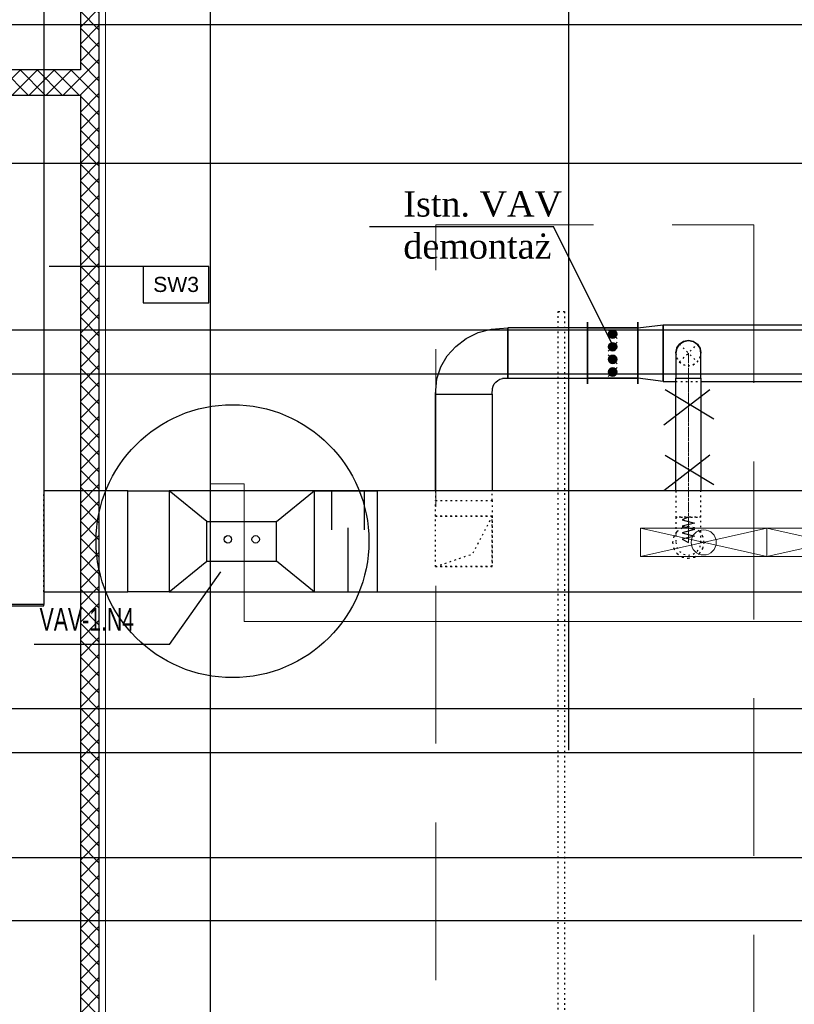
# Model space of a CAD drawing. Header units: centimetres. Extents: x -149939 to 48626, y -46000 to 152985.
# Tile 53 of 256: x -56891 to -50750, y 46336 to 54138. Entities that reach past the tile are written whole.
import ezdxf

# ---------------------------------------------------------------- set-up
doc = ezdxf.new("R2010")
doc.units = ezdxf.units.CM
doc.header["$LTSCALE"] = 50
doc.header["$PDMODE"] = 35
doc.header["$PDSIZE"] = 0.1
for name, pattern in [('Balustrady$0$DASHED', [0.75, 0.5, -0.25]), ('CADVENT_CENTERLINE', [9.9, 7.4, -1, 0.5, -1]), ('CADVENT_HIDDEN', [0.8, 0.25, -0.55]), ('Kondygnacja  -0_5$0$HIDDEN', [9.525, 6.35, -3.175]), ('Kondygnacja  -0_5$0$HIDDEN2', [4.7625, 3.175, -1.5875]), ('Osie rzutów$0$DASHDOT2', [12.7, 6.35, -3.175, 0, -3.175])]:
    doc.linetypes.add(name, pattern=pattern)
doc.layers.get('0').update_dxf_attribs({"color": 8})
doc.layers.get('DEFPOINTS').update_dxf_attribs({"color": 8})
for name, color, linetype in [('01-103-Went PP_poziom-0_5$0$L_Nawiew', 7, 'Continuous'), ('ARCH_WIDOK_KONSTRUKCJA', 8, 'Continuous'), ('bgde-nawiewDETAILS', 1, 'Continuous'), ('bgde-nawiewEXP', 7, 'Continuous'), ('bgde-nawiewHIDDEN', 250, 'Continuous'), ('bgde_VAV', 7, 'Continuous'), ('IS_zmiany 2024', 1, 'Continuous'), ('Kondygnacja  -0_5$0$ARCH_GK', 8, 'Continuous'), ('Kondygnacja  -0_5$0$ARCH_INFO_OPISY_PRZEGRODY', 8, 'Continuous'), ('Kondygnacja  -0_5$0$ARCH_KONSTR_POWYŻEJ RZUTU', 8, 'Kondygnacja  -0_5$0$HIDDEN'), ('Kondygnacja  -0_5$0$ARCH_KONSTR_POWYŻEJ RZUTU_IST', 8, 'Kondygnacja  -0_5$0$HIDDEN2'), ('Osie rzutów$0$ARCH_INFO_OSIE_IST', 8, 'Osie rzutów$0$DASHDOT2'), ('Osie rzutów$0$ARCH_INFO_OSIE_OPISY_IST', 8, 'Continuous')]:
    doc.layers.add(name, color=color, linetype=linetype)
for name, color, linetype, lineweight in [('bgde-nawiewCEN', 7, 'Continuous', 13), ('bgde_nawiewnik', 11, 'Continuous', 5), ('Kondygnacja  -0_5$0$ARCH_INFO_WYMIARY', 8, 'Continuous', 9), ('Kondygnacja  -0_5$0$ARCH_WIDOK', 8, 'Continuous', 13), ('RFCU', 6, 'Continuous', 30)]:
    doc.layers.add(name, color=color, linetype=linetype, lineweight=lineweight)
doc.styles.add('Kondygnacja  -0_5$0$Arial', font='ARIAL.TTF')
doc.styles.add('Kondygnacja  -0_5$0$Romans', font='Romans.shx', dxfattribs={"width": 0.7})
doc.dimstyles.new('Kondygnacja  -0_5$0$Wymiary 1-100', dxfattribs={"dimtxt": 12, "dimasz": 10, "dimexe": 5, "dimexo": 0, "dimgap": 4, "dimtad": 1, "dimrnd": 0.5, "dimzin": 12, "dimdsep": 46, "dimtxsty": 'Kondygnacja  -0_5$0$Romans', "dimblk": 'Kondygnacja  -0_5$0$_Oblique', "dimcen": 10, "dimdle": 10, "dimclrt": 55, "dimazin": 0, "dimtfac": 1, "dimtmove": 1, "dimatfit": 3, "dimfxl": 8, "dimfxlon": 1, "dimtolj": 1, "dimtzin": 0, "dimarcsym": 0})

# ---------------------------------------------------------------- blocks, each defined once
blk = doc.blocks.new('Osie rzutów')
at = {"layer": 'Osie rzutów$0$ARCH_INFO_OSIE_IST', "ltscale": 10}
for p, q in [((6860, 12510), (6860, 4623.26)), ((4436.04, 9800), (15156.54, 9800)), ((4436.04, 9200), (15156.54, 9200))]:
    blk.add_line(p, q, dxfattribs=at)
blk = doc.blocks.new('Kondygnacja  -0_5$0$_Oblique')
at = {"color": 0, "linetype": 'ByBlock', "lineweight": -2}
blk.add_line((-0.5, -0.5), (0.5, 0.5), dxfattribs=at)
blk = doc.blocks.new('*D147')
at = {"layer": 'DEFPOINTS', "color": 0}
for p in [(5845, 52950), (6165.9, 52950), (-62690, 50660)]:
    blk.add_point(p, dxfattribs=at)
at = {"layer": 'Kondygnacja  -0_5$0$ARCH_INFO_WYMIARY', "color": 0, "lineweight": -2}
for p, q in [((6157.9, 52950), (6170.9, 52950)), ((6165.9, 50650), (6165.9, 52960)), ((6157.9, 50660), (6170.9, 50660))]:
    blk.add_line(p, q, dxfattribs=at)
at = {"layer": 'Kondygnacja  -0_5$0$ARCH_INFO_WYMIARY', "color": 0, "linetype": 'ByBlock', "lineweight": -2, "xscale": 10, "yscale": 10, "zscale": 10}
for p, rotation in [((6165.9, 52950), 90), ((6165.9, 50660), 270)]:
    blk.add_blockref('Kondygnacja  -0_5$0$_Oblique', p, dxfattribs=dict(at, rotation=rotation))
at = {"layer": 'Kondygnacja  -0_5$0$ARCH_INFO_WYMIARY', "color": 55, "insert": (6155.9, 51805), "char_height": 12, "attachment_point": 5, "rotation": 90, "style": 'Kondygnacja  -0_5$0$Romans'}
blk.add_mtext('\\A1;2290', dxfattribs=at)
blk = doc.blocks.new('*D148')
at = {"layer": 'DEFPOINTS', "color": 0}
for p in [(-59190, 47690), (5862.4, 47690), (6190, 43700)]:
    blk.add_point(p, dxfattribs=at)
at = {"layer": 'Kondygnacja  -0_5$0$ARCH_INFO_WYMIARY', "color": 0, "lineweight": -2}
for p, q in [((5854.4, 47690), (5867.4, 47690)), ((5862.4, 43690), (5862.4, 47700)), ((5870.4, 43700), (5857.4, 43700))]:
    blk.add_line(p, q, dxfattribs=at)
at = {"layer": 'Kondygnacja  -0_5$0$ARCH_INFO_WYMIARY', "color": 0, "linetype": 'ByBlock', "lineweight": -2, "xscale": 10, "yscale": 10, "zscale": 10}
for p, rotation in [((5862.4, 47690), 90), ((5862.4, 43700), 270)]:
    blk.add_blockref('Kondygnacja  -0_5$0$_Oblique', p, dxfattribs=dict(at, rotation=rotation))
at = {"layer": 'Kondygnacja  -0_5$0$ARCH_INFO_WYMIARY', "color": 55, "insert": (5852.4, 45695), "char_height": 12, "attachment_point": 5, "rotation": 90, "style": 'Kondygnacja  -0_5$0$Romans'}
blk.add_mtext('\\A1;3990', dxfattribs=at)
blk = doc.blocks.new('Kondygnacja  -0_5$0$konstrukcja istniejąca -0.5')
at = {"layer": 'Kondygnacja  -0_5$0$ARCH_KONSTR_POWYŻEJ RZUTU_IST', "ltscale": 10, "elevation": 0}
blk.add_lwpolyline([(7382, 9632.89), (6338.46, 9632.89), (6338.46, 9667.89), (7382, 9667.89)], dxfattribs=at)
at = {"layer": 'Kondygnacja  -0_5$0$ARCH_KONSTR_POWYŻEJ RZUTU_IST', "ltscale": 10}
blk.add_lwpolyline([(7382, 9332.89), (6338.46, 9332.89), (6338.46, 9367.89), (7382, 9367.89)], dxfattribs=at)
blk = doc.blocks.new('*U490')
at = {"linetype": 'Continuous'}
for p, q in [((-35.4, 200, -185.4), (35.4, 200, -114.6)), ((35.4, 200, -85.4), (-35.4, 200, -14.6)), ((-35.4, 200, 14.6), (35.4, 200, 85.4)), ((35.4, 200, 114.6), (-35.4, 200, 185.4)), ((-35.4, 185.4, 200), (35.4, 114.6, 200)), ((35.4, 114.6, -200), (-35.4, 185.4, -200)), ((0, 200, -150), (-32, 200, -150)), ((0, 200, -50), (-32, 200, -50)), ((0, 200, 50), (-32, 200, 50)), ((0, 200, 150), (-32, 200, 150)), ((0, 200, -150), (-30.4, 200, -159.9)), ((0, 200, -150), (-30.4, 200, -140.1)), ((0, 200, -50), (-30.4, 200, -59.9)), ((0, 200, -50), (-30.4, 200, -40.1)), ((0, 200, 50), (-30.4, 200, 40.1)), ((0, 200, 50), (-30.4, 200, 59.9)), ((0, 200, 150), (-30.4, 200, 140.1)), ((0, 200, 150), (-30.4, 200, 159.9)), ((0, 150, 200), (-30.4, 159.9, 200)), ((0, 150, -200), (-30.4, 159.9, -200)), ((0, 200, -150), (-25.9, 200, -168.8)), ((0, 200, -150), (-25.9, 200, -131.2)), ((0, 200, -50), (-25.9, 200, -68.8)), ((0, 200, -50), (-25.9, 200, -31.2)), ((0, 200, 50), (-25.9, 200, 31.2)), ((0, 200, 50), (-25.9, 200, 68.8)), ((0, 200, 150), (-25.9, 200, 131.2)), ((0, 200, 150), (-25.9, 200, 168.8)), ((0, 150, 200), (-25.9, 168.8, 200)), ((0, 150, -200), (-25.9, 168.8, -200)), ((0, 200, -150), (-18.8, 200, -175.9)), ((0, 200, -150), (-18.8, 200, -124.1)), ((0, 200, -50), (-18.8, 200, -75.9)), ((0, 200, -50), (-18.8, 200, -24.1)), ((0, 200, 50), (-18.8, 200, 24.1)), ((0, 200, 50), (-18.8, 200, 75.9)), ((0, 200, 150), (-18.8, 200, 124.1)), ((0, 200, 150), (-18.8, 200, 175.9)), ((0, 150, 200), (-18.8, 175.9, 200)), ((0, 150, -200), (-18.8, 175.9, -200)), ((0, 200, -150), (-9.9, 200, -180.4)), ((0, 200, -150), (-9.9, 200, -119.6)), ((0, 200, -50), (-9.9, 200, -80.4)), ((0, 200, -50), (-9.9, 200, -19.6)), ((0, 200, 50), (-9.9, 200, 19.6)), ((0, 200, 50), (-9.9, 200, 80.4)), ((0, 200, 150), (-9.9, 200, 119.6)), ((0, 200, 150), (-9.9, 200, 180.4)), ((0, 150, 200), (-9.9, 180.4, 200)), ((0, 150, -200), (-9.9, 180.4, -200)), ((0, 200, -150), (0, 200, -182)), ((0, 200, -150), (0, 200, -118)), ((0, 200, -150), (9.9, 200, -119.6)), ((0, 200, -150), (18.8, 200, -124.1)), ((0, 200, -150), (25.9, 200, -131.2)), ((0, 200, -150), (30.4, 200, -140.1)), ((0, 200, -150), (32, 200, -150)), ((0, 200, -150), (30.4, 200, -159.9)), ((0, 200, -150), (25.9, 200, -168.8)), ((0, 200, -150), (18.8, 200, -175.9)), ((0, 200, -150), (9.9, 200, -180.4)), ((0, 200, -50), (0, 200, -82)), ((0, 200, -50), (0, 200, -18)), ((0, 200, -50), (9.9, 200, -19.6)), ((0, 200, -50), (18.8, 200, -24.1)), ((0, 200, -50), (25.9, 200, -31.2)), ((0, 200, -50), (30.4, 200, -40.1)), ((0, 200, -50), (32, 200, -50)), ((0, 200, -50), (30.4, 200, -59.9)), ((0, 200, -50), (25.9, 200, -68.8)), ((0, 200, -50), (18.8, 200, -75.9)), ((0, 200, -50), (9.9, 200, -80.4)), ((0, 200, 50), (0, 200, 18)), ((0, 200, 50), (0, 200, 82)), ((0, 200, 50), (9.9, 200, 80.4)), ((0, 200, 50), (18.8, 200, 75.9)), ((0, 200, 50), (25.9, 200, 68.8)), ((0, 200, 50), (30.4, 200, 59.9)), ((0, 200, 50), (32, 200, 50)), ((0, 200, 50), (30.4, 200, 40.1)), ((0, 200, 50), (25.9, 200, 31.2)), ((0, 200, 50), (18.8, 200, 24.1)), ((0, 200, 50), (9.9, 200, 19.6)), ((0, 200, 150), (0, 200, 118)), ((0, 200, 150), (0, 200, 182)), ((0, 200, 150), (9.9, 200, 180.4)), ((0, 200, 150), (18.8, 200, 175.9)), ((0, 200, 150), (25.9, 200, 168.8)), ((0, 200, 150), (30.4, 200, 159.9)), ((0, 200, 150), (32, 200, 150)), ((0, 200, 150), (30.4, 200, 140.1)), ((0, 200, 150), (25.9, 200, 131.2)), ((0, 200, 150), (18.8, 200, 124.1)), ((0, 200, 150), (9.9, 200, 119.6)), ((0, 150, 200), (0, 182, 200)), ((0, 150, -200), (0, 182, -200)), ((0, 150, 200), (9.9, 180.4, 200)), ((0, 150, -200), (9.9, 180.4, -200)), ((0, 150, 200), (18.8, 175.9, 200)), ((0, 150, -200), (18.8, 175.9, -200)), ((0, 150, 200), (25.9, 168.8, 200)), ((0, 150, -200), (25.9, 168.8, -200)), ((0, 150, 200), (30.4, 159.9, 200)), ((0, 150, -200), (30.4, 159.9, -200)), ((35.4, 85.4, 200), (-35.4, 14.6, 200)), ((-35.4, 14.6, -200), (35.4, 85.4, -200)), ((0, 150, 200), (-32, 150, 200)), ((0, 150, -200), (-32, 150, -200)), ((0, 150, 200), (-30.4, 140.1, 200)), ((0, 150, -200), (-30.4, 140.1, -200)), ((0, 150, 200), (-25.9, 131.2, 200)), ((0, 150, -200), (-25.9, 131.2, -200)), ((0, 150, 200), (-18.8, 124.1, 200)), ((0, 150, -200), (-18.8, 124.1, -200)), ((0, 150, 200), (-9.9, 119.6, 200)), ((0, 150, -200), (-9.9, 119.6, -200)), ((0, 50, 200), (-9.9, 80.4, 200)), ((0, 50, -200), (-9.9, 80.4, -200)), ((0, 150, 200), (0, 118, 200)), ((0, 150, 200), (9.9, 119.6, 200)), ((0, 150, 200), (18.8, 124.1, 200)), ((0, 150, 200), (25.9, 131.2, 200)), ((0, 150, 200), (30.4, 140.1, 200)), ((0, 150, 200), (32, 150, 200)), ((0, 150, -200), (0, 118, -200)), ((0, 150, -200), (32, 150, -200)), ((0, 150, -200), (30.4, 140.1, -200)), ((0, 150, -200), (25.9, 131.2, -200)), ((0, 150, -200), (18.8, 124.1, -200)), ((0, 150, -200), (9.9, 119.6, -200)), ((0, 50, 200), (0, 82, 200)), ((0, 50, -200), (0, 82, -200)), ((0, 50, 200), (9.9, 80.4, 200)), ((0, 50, -200), (9.9, 80.4, -200)), ((0, 50, 200), (-32, 50, 200)), ((0, 50, -200), (-32, 50, -200)), ((0, 50, 200), (-30.4, 59.9, 200)), ((0, 50, -200), (-30.4, 59.9, -200)), ((0, 50, 200), (-30.4, 40.1, 200)), ((0, 50, -200), (-30.4, 40.1, -200)), ((0, 50, 200), (-25.9, 68.8, 200)), ((0, 50, -200), (-25.9, 68.8, -200)), ((0, 50, 200), (-25.9, 31.2, 200)), ((0, 50, -200), (-25.9, 31.2, -200)), ((0, 50, 200), (-18.8, 75.9, 200)), ((0, 50, -200), (-18.8, 75.9, -200)), ((0, 50, 200), (-18.8, 24.1, 200)), ((0, 50, -200), (-18.8, 24.1, -200)), ((0, 50, 200), (-9.9, 19.6, 200)), ((0, 50, -200), (-9.9, 19.6, -200)), ((0, 50, 200), (18.8, 75.9, 200)), ((0, 50, -200), (18.8, 75.9, -200)), ((0, 50, 200), (25.9, 68.8, 200)), ((0, 50, -200), (25.9, 68.8, -200)), ((0, 50, 200), (30.4, 59.9, 200)), ((0, 50, -200), (30.4, 59.9, -200)), ((0, 50, 200), (0, 18, 200)), ((0, 50, 200), (9.9, 19.6, 200)), ((0, 50, 200), (18.8, 24.1, 200)), ((0, 50, 200), (25.9, 31.2, 200)), ((0, 50, 200), (30.4, 40.1, 200)), ((0, 50, 200), (32, 50, 200)), ((0, 50, -200), (0, 18, -200)), ((0, 50, -200), (32, 50, -200)), ((0, 50, -200), (30.4, 40.1, -200)), ((0, 50, -200), (25.9, 31.2, -200)), ((0, 50, -200), (18.8, 24.1, -200)), ((0, 50, -200), (9.9, 19.6, -200)), ((-35.4, -14.6, 200), (35.4, -85.4, 200)), ((35.4, -85.4, -200), (-35.4, -14.6, -200)), ((0, -50, 200), (-32, -50, 200)), ((0, -50, -200), (-32, -50, -200)), ((0, -50, 200), (-30.4, -40.1, 200)), ((0, -50, -200), (-30.4, -40.1, -200)), ((0, -50, 200), (-30.4, -59.9, 200)), ((0, -50, -200), (-30.4, -59.9, -200)), ((0, -50, 200), (-25.9, -31.2, 200)), ((0, -50, -200), (-25.9, -31.2, -200)), ((0, -50, 200), (-25.9, -68.8, 200)), ((0, -50, -200), (-25.9, -68.8, -200)), ((0, -50, 200), (-18.8, -24.1, 200)), ((0, -50, -200), (-18.8, -24.1, -200)), ((0, -50, 200), (-18.8, -75.9, 200)), ((0, -50, -200), (-18.8, -75.9, -200)), ((0, -50, 200), (-9.9, -19.6, 200)), ((0, -50, -200), (-9.9, -19.6, -200)), ((0, -50, 200), (-9.9, -80.4, 200)), ((0, -50, -200), (-9.9, -80.4, -200)), ((0, -50, 200), (0, -18, 200)), ((0, -50, -200), (0, -18, -200)), ((0, -50, 200), (9.9, -19.6, 200)), ((0, -50, -200), (9.9, -19.6, -200)), ((0, -50, 200), (18.8, -24.1, 200)), ((0, -50, -200), (18.8, -24.1, -200)), ((0, -50, 200), (25.9, -31.2, 200)), ((0, -50, -200), (25.9, -31.2, -200)), ((0, -50, 200), (30.4, -40.1, 200)), ((0, -50, -200), (30.4, -40.1, -200)), ((0, -50, 200), (0, -82, 200)), ((0, -50, 200), (9.9, -80.4, 200)), ((0, -50, 200), (18.8, -75.9, 200)), ((0, -50, 200), (25.9, -68.8, 200)), ((0, -50, 200), (30.4, -59.9, 200)), ((0, -50, 200), (32, -50, 200)), ((0, -50, -200), (0, -82, -200)), ((0, -50, -200), (32, -50, -200)), ((0, -50, -200), (30.4, -59.9, -200)), ((0, -50, -200), (25.9, -68.8, -200)), ((0, -50, -200), (18.8, -75.9, -200)), ((0, -50, -200), (9.9, -80.4, -200)), ((35.4, -114.6, 200), (-35.4, -185.4, 200)), ((-35.4, -185.4, -200), (35.4, -114.6, -200)), ((0, -150, 200), (-32, -150, 200)), ((0, -150, -200), (-32, -150, -200)), ((0, -150, 200), (-30.4, -140.1, 200)), ((0, -150, -200), (-30.4, -140.1, -200)), ((0, -150, 200), (-30.4, -159.9, 200)), ((0, -150, -200), (-30.4, -159.9, -200)), ((0, -150, 200), (-25.9, -131.2, 200)), ((0, -150, -200), (-25.9, -131.2, -200)), ((0, -150, 200), (-25.9, -168.8, 200)), ((0, -150, -200), (-25.9, -168.8, -200)), ((0, -150, 200), (-18.8, -124.1, 200)), ((0, -150, -200), (-18.8, -124.1, -200)), ((0, -150, 200), (-18.8, -175.9, 200)), ((0, -150, -200), (-18.8, -175.9, -200)), ((0, -150, 200), (-9.9, -119.6, 200)), ((0, -150, -200), (-9.9, -119.6, -200)), ((0, -150, 200), (-9.9, -180.4, 200)), ((0, -150, -200), (-9.9, -180.4, -200)), ((0, -150, 200), (0, -118, 200)), ((0, -150, -200), (0, -118, -200)), ((0, -150, 200), (9.9, -119.6, 200)), ((0, -150, -200), (9.9, -119.6, -200)), ((0, -150, 200), (18.8, -124.1, 200)), ((0, -150, -200), (18.8, -124.1, -200)), ((0, -150, 200), (25.9, -131.2, 200)), ((0, -150, -200), (25.9, -131.2, -200)), ((0, -150, 200), (30.4, -140.1, 200)), ((0, -150, -200), (30.4, -140.1, -200)), ((0, -150, 200), (0, -182, 200)), ((0, -150, 200), (9.9, -180.4, 200)), ((0, -150, 200), (18.8, -175.9, 200)), ((0, -150, 200), (25.9, -168.8, 200)), ((0, -150, 200), (30.4, -159.9, 200)), ((0, -150, 200), (32, -150, 200)), ((0, -150, -200), (0, -182, -200)), ((0, -150, -200), (32, -150, -200)), ((0, -150, -200), (30.4, -159.9, -200)), ((0, -150, -200), (25.9, -168.8, -200)), ((0, -150, -200), (18.8, -175.9, -200)), ((0, -150, -200), (9.9, -180.4, -200)), ((-35.4, -200, 185.4), (35.4, -200, 114.6)), ((35.4, -200, 85.4), (-35.4, -200, 14.6)), ((-35.4, -200, -14.6), (35.4, -200, -85.4)), ((35.4, -200, -114.6), (-35.4, -200, -185.4)), ((0, -200, 150), (-32, -200, 150)), ((0, -200, 50), (-32, -200, 50)), ((0, -200, -50), (-32, -200, -50)), ((0, -200, -150), (-32, -200, -150)), ((0, -200, 150), (-30.4, -200, 159.9)), ((0, -200, 150), (-30.4, -200, 140.1)), ((0, -200, 50), (-30.4, -200, 59.9)), ((0, -200, 50), (-30.4, -200, 40.1)), ((0, -200, -50), (-30.4, -200, -40.1)), ((0, -200, -50), (-30.4, -200, -59.9)), ((0, -200, -150), (-30.4, -200, -140.1)), ((0, -200, -150), (-30.4, -200, -159.9)), ((0, -200, 150), (-25.9, -200, 168.8)), ((0, -200, 150), (-25.9, -200, 131.2)), ((0, -200, 50), (-25.9, -200, 68.8)), ((0, -200, 50), (-25.9, -200, 31.2)), ((0, -200, -50), (-25.9, -200, -31.2)), ((0, -200, -50), (-25.9, -200, -68.8)), ((0, -200, -150), (-25.9, -200, -131.2)), ((0, -200, -150), (-25.9, -200, -168.8)), ((0, -200, 150), (-18.8, -200, 175.9)), ((0, -200, 150), (-18.8, -200, 124.1)), ((0, -200, 50), (-18.8, -200, 75.9)), ((0, -200, 50), (-18.8, -200, 24.1)), ((0, -200, -50), (-18.8, -200, -24.1)), ((0, -200, -50), (-18.8, -200, -75.9)), ((0, -200, -150), (-18.8, -200, -124.1)), ((0, -200, -150), (-18.8, -200, -175.9)), ((0, -200, 150), (-9.9, -200, 180.4)), ((0, -200, 150), (-9.9, -200, 119.6)), ((0, -200, 50), (-9.9, -200, 80.4)), ((0, -200, 50), (-9.9, -200, 19.6)), ((0, -200, -50), (-9.9, -200, -19.6)), ((0, -200, -50), (-9.9, -200, -80.4)), ((0, -200, -150), (-9.9, -200, -119.6)), ((0, -200, -150), (-9.9, -200, -180.4)), ((0, -200, 150), (0, -200, 182)), ((0, -200, 150), (0, -200, 118)), ((0, -200, 150), (9.9, -200, 119.6)), ((0, -200, 150), (18.8, -200, 124.1)), ((0, -200, 150), (25.9, -200, 131.2)), ((0, -200, 150), (30.4, -200, 140.1)), ((0, -200, 150), (32, -200, 150)), ((0, -200, 150), (30.4, -200, 159.9)), ((0, -200, 150), (25.9, -200, 168.8)), ((0, -200, 150), (18.8, -200, 175.9)), ((0, -200, 150), (9.9, -200, 180.4)), ((0, -200, 50), (0, -200, 82)), ((0, -200, 50), (0, -200, 18)), ((0, -200, 50), (9.9, -200, 19.6)), ((0, -200, 50), (18.8, -200, 24.1)), ((0, -200, 50), (25.9, -200, 31.2)), ((0, -200, 50), (30.4, -200, 40.1)), ((0, -200, 50), (32, -200, 50)), ((0, -200, 50), (30.4, -200, 59.9)), ((0, -200, 50), (25.9, -200, 68.8)), ((0, -200, 50), (18.8, -200, 75.9)), ((0, -200, 50), (9.9, -200, 80.4)), ((0, -200, -50), (0, -200, -18)), ((0, -200, -50), (0, -200, -82)), ((0, -200, -50), (9.9, -200, -80.4)), ((0, -200, -50), (18.8, -200, -75.9)), ((0, -200, -50), (25.9, -200, -68.8)), ((0, -200, -50), (30.4, -200, -59.9)), ((0, -200, -50), (32, -200, -50)), ((0, -200, -50), (30.4, -200, -40.1)), ((0, -200, -50), (25.9, -200, -31.2)), ((0, -200, -50), (18.8, -200, -24.1)), ((0, -200, -50), (9.9, -200, -19.6)), ((0, -200, -150), (0, -200, -118)), ((0, -200, -150), (0, -200, -182)), ((0, -200, -150), (9.9, -200, -180.4)), ((0, -200, -150), (18.8, -200, -175.9)), ((0, -200, -150), (25.9, -200, -168.8)), ((0, -200, -150), (30.4, -200, -159.9)), ((0, -200, -150), (32, -200, -150)), ((0, -200, -150), (30.4, -200, -140.1)), ((0, -200, -150), (25.9, -200, -131.2)), ((0, -200, -150), (18.8, -200, -124.1)), ((0, -200, -150), (9.9, -200, -119.6))]:
    blk.add_line(p, q, dxfattribs=at)
at = {"linetype": 'Continuous', "extrusion": (0, 1, 0)}
for centre in [(0, -150, 200), (0, -50, 200), (0, 50, 200), (0, 150, 200)]:
    blk.add_circle(centre, 32, dxfattribs=at)
at = {"linetype": 'Continuous'}
for centre in [(0, 150, 200), (0, 50, 200), (0, -50, 200), (0, -150, 200)]:
    blk.add_circle(centre, 32, dxfattribs=at)
at = {"linetype": 'Continuous', "extrusion": (0, 0, -1)}
for centre in [(0, 150, 200), (0, 50, 200), (0, -50, 200), (0, -150, 200)]:
    blk.add_circle(centre, 32, dxfattribs=at)
at = {"linetype": 'Continuous', "extrusion": (0, -1, 0)}
for centre in [(0, 150, 200), (0, 50, 200), (0, -50, 200), (0, -150, 200)]:
    blk.add_circle(centre, 32, dxfattribs=at)
at = {"color": 0, "linetype": 'ByBlock', "lineweight": -3}
mesh = blk.add_polyface(dxfattribs=at)
corners = [(-200, 200, -200), (-200, 200, 200), (-200, -200, 200), (-200, -200, -200), (200, 200, -200), (200, 200, 200), (200, -200, 200), (200, -200, -200), (-200, 200, -245), (-200, 245, -245), (-200, 245, 245), (-200, 200, 245), (-200, -200, 245), (-200, -245, 245), (-200, -245, -245), (-200, -200, -245), (200, 200, -245), (200, 245, -245), (200, 245, 245), (200, 200, 245), (200, -200, 245), (200, -245, 245), (200, -245, -245), (200, -200, -245)]
mesh.append_faces([[corners[k] for k in face] for face in [(0, 1, 5, 4), (1, 2, 6, 5), (2, 3, 7, 6), (3, 0, 4, 7)]], dxfattribs={"color": 0})
mesh.append_faces([[corners[k] for k in face] for face in [(0, 9, 10, 1), (1, 10, 13, 2), (2, 13, 14, 3), (3, 14, 9, 0), (4, 17, 18, 5), (5, 18, 21, 6), (6, 21, 22, 7), (7, 22, 17, 4)]], dxfattribs={"vtx0": -1, "vtx2": -1, "color": 0})
blk = doc.blocks.new('A$C066D7839')
at = {"layer": 'bgde_nawiewnik', "color": 7}
for p, q in [((-50, -11.15), (-50, 11.15)), ((-50, 11.15), (50, 11.15)), ((-50, -11.15), (50, 11.15)), ((50, -11.15), (-50, 11.15)), ((50, 11.15), (50, -11.15)), ((50, -11.15), (-50, -11.15))]:
    blk.add_line(p, q, dxfattribs=at)
blk.add_circle((0, 0), 10, dxfattribs=at)

msp = doc.modelspace()

# ---------------------------------------------------------------- hatches: boundary and pattern name
at = {"layer": 'Kondygnacja  -0_5$0$ARCH_GK', "linetype": 'Continuous', "lineweight": -3}
h = msp.add_hatch(dxfattribs=at)
h.set_pattern_fill('ANSI37', color=256, scale=30, style=0)
h.set_pattern_definition([(45, (-121140, -45000), (-67.35192, 67.35192), []), (135, (-121140, -45000), (-67.35192, -67.35192), [])])
h.paths.add_polyline_path([(-56410, 4850), (-56260, 4850), (-56260, 53640), (-56376.667, 53640), (-56410, 53540)], flags=0)
h.paths.add_polyline_path([(-56410, 53740), (-56376.667, 53640), (-56260, 53640), (-56260, 56010), (-56410, 56160)], flags=0)
at = {"layer": 'Kondygnacja  -0_5$0$ARCH_GK', "linetype": 'Continuous'}
h = msp.add_hatch(dxfattribs=at)
h.set_pattern_fill('ANSI37', color=256, scale=30, style=0)
h.set_pattern_definition([(45, (-121140, -45000), (-67.35192, 67.35192), []), (135, (-121140, -45000), (-67.35192, -67.35192), [])])
h.paths.add_polyline_path([(-58940, 53740), (-58940, 53540), (-56410, 53540), (-56376.667, 53640), (-56410, 53740)], flags=0)

# ---------------------------------------------------------------- linework, layer by layer
at = {"linetype": 'Balustrady$0$DASHED', "lineweight": 20, "ltscale": 50}
msp.add_lwpolyline([(-53592.361, 52511.025), (-51070.214, 52511.025), (-51070.214, 5276.785), (-53592.361, 5276.785)], close=True, dxfattribs=at)
at = {"layer": 'ARCH_WIDOK_KONSTRUKCJA', "linetype": 'CADVENT_HIDDEN', "elevation": 0}
msp.add_lwpolyline([(-52572.2, 42174.984), (-52622.2, 42174.984), (-52622.2, 51824.984), (-52572.2, 51824.984)], close=True, dxfattribs=at)
at = {"layer": 'bgde-nawiewCEN', "linetype": 'CADVENT_CENTERLINE', "ltscale": 0.06}
for p, q in [((-51590.031, 51295.952), (-51590.031, 51495.952)), ((-51590.031, 51295.952), (-51590.031, 50195.509)), ((-51590.031, 50176.812), (-51590.031, 50195.509)), ((-51590.031, 50125.701), (-51590.031, 50176.812)), ((-51590.031, 50097.909), (-51590.031, 50125.701)), ((-51590.031, 50074.383), (-51590.031, 50097.909)), ((-51590.031, 50054.768), (-51590.031, 50074.383)), ((-51590.031, 50038.709), (-51590.031, 50054.768)), ((-51590.031, 50025.849), (-51590.031, 50038.709)), ((-51590.031, 50015.835), (-51590.031, 50025.849)), ((-51590.031, 50008.309), (-51590.031, 50015.835)), ((-51590.031, 50002.916), (-51590.031, 50008.309)), ((-51590.031, 49999.301), (-51590.031, 50002.916)), ((-51590.031, 49997.109), (-51590.031, 49999.301)), ((-51590.031, 49995.983), (-51590.031, 49997.109)), ((-51590.031, 49995.509), (-51590.031, 49995.983))]:
    msp.add_line(p, q, dxfattribs=at)
at = {"layer": 'bgde-nawiewDETAILS', "linetype": 'CADVENT_HIDDEN'}
for p, q in [((-51660.742, 51425.241), (-51519.321, 51566.663)), ((-51660.742, 51566.663), (-51519.321, 51425.241))]:
    msp.add_line(p, q, dxfattribs=at)
at = {"layer": 'bgde-nawiewDETAILS', "linetype": 'CADVENT_HIDDEN', "extrusion": (-6.12323e-17, -1, 0)}
for p in [(-53145.027, 50203.941), (-53595.027, 49803.941)]:
    msp.add_line(p, (-53302.527, 49903.941), dxfattribs=at)
at = {"layer": 'bgde-nawiewEXP', "linetype": 'Continuous'}
for points in [[(-57699.245, 49493.848), (-56699.245, 49493.848), (-56699.245, 49503.848), (-57699.245, 49503.848), (-57699.245, 67490.965), (-56699.245, 67490.965), (-56699.245, 49503.848), (-57699.245, 49503.848)], [(-51989.989, 51695.952), (-51789.989, 51720.952), (-51789.989, 51270.952), (-51989.989, 51295.952)], [(-51690.031, 51295.952), (-51490.031, 51295.952), (-51490.031, 51495.952), (-51497.643, 51534.22), (-51519.321, 51566.663), (-51551.763, 51588.34), (-51590.031, 51595.952), (-51628.3, 51588.34), (-51660.742, 51566.663), (-51682.419, 51534.22), (-51690.031, 51495.952), (-51690.031, 51334.97)], [(-55706.071, 49603.941), (-19380.813, 49603.941), (-19380.813, 50403.941), (-19370.813, 50403.941), (-19370.813, 49603.941), (-19380.813, 49603.941), (-19380.813, 50403.941), (-55706.071, 50403.941)]]:
    msp.add_lwpolyline(points, close=True, dxfattribs=at)
for points in [[(-53595.03, 51170.954), (-53584.462, 51291.745), (-53553.164, 51385.95), (-53502.338, 51472.77), (-53433.938, 51548.868), (-53350.592, 51611.32), (-53255.504, 51657.726), (-53152.327, 51686.303), (-53020.027, 51695.952), (-53020.027, 51295.952)], [(-53020.027, 51695.952), (-53020.027, 51295.952), (-53064.537, 51294.03)], [(-53020.027, 51295.952), (-51989.989, 51295.952), (-51989.989, 51695.952), (-53020.027, 51695.952)], [(-53020.027, 51295.952), (-53020.027, 51695.952)], [(-51989.989, 51695.952), (-51989.989, 51295.952)], [(-51789.989, 51270.952), (-51789.989, 51720.952), (-42626.9, 51720.952), (-42226.9, 51595.952), (-42226.9, 51495.952), (-42626.9, 51720.952), (-42626.9, 51270.952), (-42226.9, 51395.952), (-42226.9, 51495.952), (-42626.9, 51270.952), (-43368.407, 51270.952)], [(-51680.767, 51536.693), (-51660.742, 51566.663), (-51628.3, 51588.34), (-51627.209, 51588.557)], [(-51660.229, 51566.875), (-51659.597, 51567.79), (-51626.81, 51588.943), (-51591.35, 51595.406)], [(-51625.383, 51588.92), (-51590.031, 51595.952), (-51551.763, 51588.34), (-51550.838, 51587.722)], [(-51589.519, 51595.74), (-51588.424, 51595.939), (-51550.283, 51587.713), (-51520.639, 51567.209)], [(-51549.291, 51586.688), (-51519.321, 51566.663), (-51497.643, 51534.22), (-51497.426, 51533.129)], [(-51690.031, 51495.952), (-51682.419, 51534.22), (-51681.801, 51535.145)], [(-51690.018, 51497.559), (-51681.792, 51535.7), (-51661.288, 51565.344)], [(-51690.018, 51497.559), (-51689.819, 51496.465)], [(-51519.108, 51566.15), (-51518.193, 51565.517), (-51497.04, 51532.731), (-51490.577, 51497.27)], [(-51497.063, 51531.304), (-51490.031, 51495.952)], [(-53595.03, 51170.954), (-53145.03, 51170.95), (-53143.109, 51215.458), (-53137.418, 51234.218), (-53128.177, 51251.508), (-53115.74, 51266.662), (-53100.586, 51279.098), (-53083.297, 51288.34), (-53064.537, 51294.03), (-53020.027, 51295.952)], [(-51789.989, 51270.952), (-51690.031, 51270.952)], [(-51690.031, 50403.941), (-51690.031, 51295.952), (-51490.031, 51295.952), (-51490.031, 50403.941)], [(-51490.031, 51270.952), (-49640.031, 51270.952)], [(-53595.027, 50403.941), (-53595.027, 51170.952), (-53145.027, 51170.952), (-53145.027, 50403.941)], [(-56699.245, 49603.941), (-56034.599, 49603.941), (-56034.599, 50403.941), (-55706.071, 50403.941), (-55706.071, 49603.941), (-56034.599, 49603.941), (-56034.599, 50403.941), (-56699.245, 50403.941)]]:
    msp.add_lwpolyline(points, dxfattribs=at)
at = {"layer": 'bgde-nawiewHIDDEN', "linetype": 'CADVENT_HIDDEN'}
for points in [[(-51627.209, 51588.557), (-51625.383, 51588.92)], [(-51591.35, 51595.406), (-51589.519, 51595.74)], [(-51550.838, 51587.722), (-51549.291, 51586.688)], [(-51690.031, 51495.952), (-51682.419, 51457.684), (-51660.742, 51425.241), (-51628.3, 51403.564), (-51590.031, 51395.952), (-51551.763, 51403.564), (-51519.321, 51425.241), (-51497.643, 51457.684), (-51490.031, 51495.952)], [(-51689.819, 51496.465), (-51683.022, 51459.173), (-51661.869, 51426.387), (-51629.779, 51404.191), (-51591.638, 51395.965), (-51553.253, 51402.961), (-51520.466, 51424.114), (-51498.27, 51456.204), (-51490.044, 51494.345), (-51490.577, 51497.27)], [(-51681.801, 51535.145), (-51680.767, 51536.693)], [(-51661.288, 51565.344), (-51660.229, 51566.875)], [(-51520.639, 51567.209), (-51519.108, 51566.15)], [(-51497.426, 51533.129), (-51497.063, 51531.304)], [(-51690.031, 51270.952), (-51490.031, 51270.952)], [(-56699.245, 49603.941), (-56699.245, 50403.941)], [(-53595.027, 50403.941), (-53595.027, 50328.941), (-53145.027, 50328.941), (-53145.027, 50403.941)], [(-51690.031, 50403.941), (-51690.031, 50195.509), (-51490.031, 50195.509), (-51490.031, 50403.941)], [(-53595.027, 49803.941), (-53595.027, 50328.941), (-53145.027, 50328.941), (-53145.027, 50203.938), (-53595.027, 50203.938)], [(-53595.027, 49803.941), (-53595.027, 49803.938), (-53145.027, 49803.938), (-53145.027, 50203.938)]]:
    msp.add_lwpolyline(points, dxfattribs=at)
for points in [[(-53595.027, 49803.941), (-53595.027, 50203.941), (-53145.027, 50203.941), (-53145.027, 49803.941)], [(-51690.031, 50054.768), (-51690.031, 49995.509), (-51682.419, 49957.24), (-51660.742, 49924.798), (-51628.3, 49903.121), (-51590.031, 49895.509), (-51551.763, 49903.121), (-51519.321, 49924.798), (-51497.643, 49957.24), (-51490.031, 49995.509), (-51490.031, 50195.509), (-51690.031, 50195.509), (-51690.031, 50074.383)], [(-51715.031, 49995.509), (-51705.516, 49947.673), (-51678.42, 49907.12), (-51637.867, 49880.024), (-51590.031, 49870.509), (-51542.196, 49880.024), (-51501.643, 49907.12), (-51474.546, 49947.673), (-51465.031, 49995.509), (-51474.546, 50043.344), (-51501.643, 50083.897), (-51542.196, 50110.994), (-51590.031, 50120.509), (-51637.867, 50110.994), (-51678.42, 50083.897), (-51705.516, 50043.344)], [(-51715.031, 49995.509), (-51705.516, 49947.673), (-51678.42, 49907.12), (-51637.867, 49880.024), (-51590.031, 49870.509), (-51542.196, 49880.024), (-51501.643, 49907.12), (-51474.546, 49947.673), (-51465.031, 49995.509), (-51474.546, 50043.344), (-51501.643, 50083.897), (-51542.196, 50110.994), (-51590.031, 50120.509), (-51637.867, 50110.994), (-51678.42, 50083.897), (-51705.516, 50043.344)]]:
    msp.add_lwpolyline(points, close=True, dxfattribs=at)
at = {"layer": 'bgde-nawiewHIDDEN'}
msp.add_lwpolyline([(-51590.031, 50195.509), (-51640.031, 50175.413), (-51540.031, 50149.317), (-51640.031, 50123.285), (-51540.031, 50097.023), (-51640.031, 50070.952), (-51540.031, 50045.532), (-51640.031, 50020.509), (-51590.031, 49995.509)], dxfattribs=at)
at = {"layer": 'bgde_VAV', "color": 94}
for q in [(-55296.36, 49761.736), (-56775.961, 49186.887)]:
    msp.add_line((-55702.78, 49186.887), q, dxfattribs=at)
at = {"layer": 'IS_zmiany 2024', "color": 30}
for p, q in [((-87900, 54099.952), (-46540, 54099.952)), ((-87900, 47499.539), (-46540, 47499.539))]:
    msp.add_line(p, q, dxfattribs=at)
at = {"layer": 'IS_zmiany 2024'}
for p, q in [((-54118.258, 52498.752), (-52658.386, 52498.752)), ((-52171.177, 51520.063, -90), (-52658.386, 52498.752)), ((-51783.648, 50926.108), (-51420.618, 51208.613)), ((-51773.648, 51206.108), (-51388.253, 50973.792)), ((-51783.648, 50406.26), (-51420.618, 50688.765)), ((-51773.648, 50686.26), (-51388.253, 50453.944)), ((-55406.071, 50161.441), (-55706.071, 50403.941)), ((-54856.071, 50161.441), (-54556.071, 50403.941)), ((-54556.071, 50403.941), (-54556.071, 49603.941)), ((-54556.071, 50403.941), (-54056.071, 50403.941)), ((-54420, 50403.941), (-54420, 50094.084)), ((-54160.824, 50403.941), (-54160.824, 50094.084)), ((-54056.071, 50403.941), (-54056.071, 49603.941)), ((-54290, 50110), (-54290, 49603.941)), ((-55706.071, 49603.941), (-55406.071, 49846.441)), ((-54556.071, 49603.941), (-54856.071, 49846.441)), ((-54556.071, 49603.941), (-54056.071, 49603.941))]:
    msp.add_line(p, q, dxfattribs=at)
at = {"layer": 'IS_zmiany 2024', "color": 3}
for p, q in [((-55406.071, 50003.941), (-55406.071, 50161.441)), ((-55406.071, 50161.441), (-54856.071, 50161.441)), ((-54856.071, 49846.441), (-54856.071, 50161.441)), ((-55406.071, 49846.441), (-55406.071, 50003.941)), ((-55406.071, 49846.441), (-54856.071, 49846.441))]:
    msp.add_line(p, q, dxfattribs=at)
at = {"layer": 'IS_zmiany 2024', "color": 94}
msp.add_circle((-55203.799, 50005.524), 1081.427, dxfattribs=at)
at = {"layer": 'IS_zmiany 2024', "color": 3}
for centre in [(-55240, 50020), (-55020, 50020)]:
    msp.add_circle(centre, 29.219, dxfattribs=at)
at = {"layer": 'Kondygnacja  -0_5$0$ARCH_GK', "linetype": 'Continuous'}
for p, q in [((-56410, 56160), (-56410, 53740)), ((-56410, 53740), (-58940, 53740)), ((-58940, 53540), (-56410, 53540))]:
    msp.add_line(p, q, dxfattribs=at)
at = {"layer": 'Kondygnacja  -0_5$0$ARCH_GK', "linetype": 'Continuous', "lineweight": -3}
for p, q in [((-56260, 4850), (-56260, 56010)), ((-56410, 53540), (-56410, 4850))]:
    msp.add_line(p, q, dxfattribs=at)
at = {"layer": 'Kondygnacja  -0_5$0$ARCH_INFO_OPISY_PRZEGRODY'}
msp.add_lwpolyline([(-55910.954, 52183.113), (-56656.32, 52183.113)], dxfattribs=at)
msp.add_lwpolyline([(-55910.954, 51895.113), (-55390.954, 51895.113), (-55390.954, 52183.113), (-55910.954, 52183.113), (-55910.954, 51895.113)], close=True, dxfattribs=at)
at = {"layer": 'Kondygnacja  -0_5$0$ARCH_WIDOK'}
msp.add_line((-56210, 55960), (-56210, 4850), dxfattribs=at)
at = {"layer": 'RFCU', "color": 94}
msp.add_line((-55380, 74430), (-55380, 30780), dxfattribs=at)
at = {"layer": 'RFCU', "color": 94, "lineweight": 15}
for p, q in [((-55380, 30780), (-55380, 50460)), ((-55380, 50460), (-55110, 50460)), ((-55110, 50460), (-55110, 49370)), ((-55110, 49370), (-40890, 49370))]:
    msp.add_line(p, q, dxfattribs=at)

# ---------------------------------------------------------------- block references
at = {"layer": '01-103-Went PP_poziom-0_5$0$L_Nawiew', "color": 1}
msp.add_blockref('*U490', (-52189.986, 51495.952, 110), dxfattribs=at)
at = {"layer": '01-103-Went PP_poziom-0_5$0$L_Nawiew', "xscale": 10, "yscale": 10, "zscale": 10}
for p in [(-51468.405, 49996.041, 1117.041), (-50468.405, 49996.041, 1117.041)]:
    msp.add_blockref('A$C066D7839', p, dxfattribs=at)
at = {"layer": 'Kondygnacja  -0_5$0$ARCH_KONSTR_POWYŻEJ RZUTU', "xscale": 10, "yscale": 10, "zscale": 10}
msp.add_blockref('Kondygnacja  -0_5$0$konstrukcja istniejąca -0.5', (-121140, -45000), dxfattribs=at)
at = {"layer": 'Osie rzutów$0$ARCH_INFO_OSIE_OPISY_IST', "color": 30, "xscale": 10, "yscale": 10, "zscale": 10}
msp.add_blockref('Osie rzutów', (-121140, -45000), dxfattribs=at)

# ---------------------------------------------------------------- texts
at = {"layer": 'bgde_VAV', "color": 94, "width": 0.7}
msp.add_text('VAV-1.N4', height=180, dxfattribs=at).set_placement((-56733.017, 49295.19, 1920))
at = {"layer": 'IS_zmiany 2024', "insert": (-53849.385, 52777.48, 7680), "char_height": 200, "width": 6261.14258, "attachment_point": 1}
msp.add_mtext('\\fTimes New Roman|b0|i0|c238|p18;\\A1;Istn. VAV\\Pdemontaż', dxfattribs=at)
at = {"layer": 'Kondygnacja  -0_5$0$ARCH_INFO_OPISY_PRZEGRODY', "insert": (-55650.954, 52039.113), "char_height": 120, "width": 520, "attachment_point": 5, "style": 'Kondygnacja  -0_5$0$Arial'}
msp.add_mtext('SW3', dxfattribs=at)

# ---------------------------------------------------------------- dimensions: what is measured, and where the dimension line sits
at = {"layer": 'Kondygnacja  -0_5$0$ARCH_INFO_WYMIARY'}
for base, p1, p2, picture, middle in [((6165.858, 52950), (-62690, 50660), (5845, 52950), '*D147', (6155.858, 51805)), ((5862.405, 47690), (6190, 43700), (-59190, 47690), '*D148', (5852.405, 45695))]:
    dim = msp.add_linear_dim(base=base, p1=p1, p2=p2, angle=90, dimstyle='Kondygnacja  -0_5$0$Wymiary 1-100', dxfattribs=at)
    dim.commit()
    dim.dimension.update_dxf_attribs({"geometry": picture, "text_midpoint": middle})

doc.saveas('drawing.dxf')
